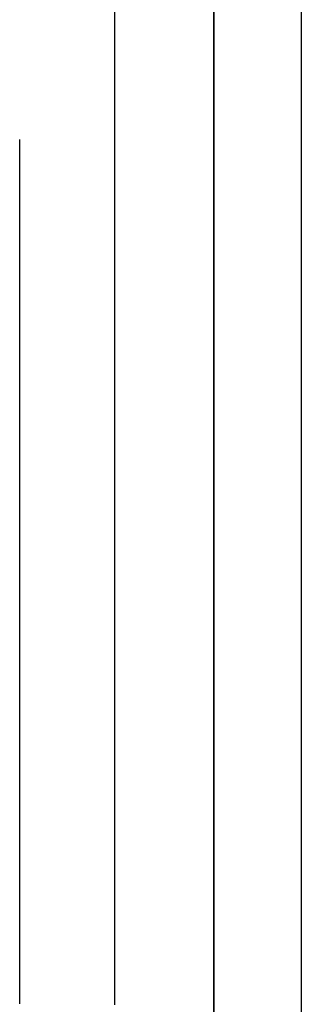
# Model space of a CAD drawing. Header units: millimetres. Extents: x -429 to 783, y -778 to 171.
# Tile 150 of 219: x 315 to 319, y -418 to -404. Entities that reach past the tile are written whole.
import ezdxf

# ---------------------------------------------------------------- set-up
doc = ezdxf.new("R2010")
doc.units = ezdxf.units.MM
doc.layers.get('0').update_dxf_attribs({"true_color": 0x000000})

msp = doc.modelspace()

# ---------------------------------------------------------------- linework, layer by layer
at = {"linetype": 'Continuous', "lineweight": -3}
msp.add_open_spline([(318.88, -361.251), (318.88, -363.223), (318.88, -367.34), (318.88, -374.497), (318.88, -381.663), (318.88, -388.349), (318.88, -393.897), (318.88, -399.013), (318.88, -403.431), (318.88, -406.915), (318.88, -410.568), (318.88, -415.64), (318.88, -422.325), (318.88, -430.781), (318.88, -442.019), (318.88, -450.607), (318.88, -456.167)], degree=3, knots=[3504.442419, 3504.442419, 3504.442419, 3504.442419, 3560.689945, 3616.937484, 3673.185023, 3701.308793, 3729.432563, 3757.556332, 3771.618217, 3785.680102, 3799.741987, 3813.803871, 3841.927641, 3870.051411, 3898.17518, 3949.971119, 3949.971119, 3949.971119, 3949.971119], dxfattribs=at)
for points in [[(317.651, -426.625), (317.651, -420.103), (317.651, -408.259), (317.651, -400.531)], [(317.644, -401.124), (317.644, -408.852), (317.644, -420.697), (317.644, -427.218)], [(316.253, -404.247), (316.253, -404.15), (316.253, -404.053), (316.253, -403.956)], [(316.253, -404.541), (316.253, -404.443), (316.253, -404.345), (316.253, -404.247)], [(316.253, -404.843), (316.253, -404.742), (316.253, -404.642), (316.253, -404.541)], [(316.253, -405.148), (316.253, -405.046), (316.253, -404.944), (316.253, -404.843)], [(316.253, -405.46), (316.253, -405.356), (316.253, -405.252), (316.253, -405.148)], [(316.253, -405.776), (316.253, -405.671), (316.253, -405.565), (316.253, -405.46)], [(316.253, -406.1), (316.253, -405.992), (316.253, -405.884), (316.253, -405.776)], [(314.916, -408.965), (314.916, -407.82), (314.916, -406.769), (314.916, -405.803)], [(316.253, -406.427), (316.253, -406.318), (316.253, -406.209), (316.253, -406.1)], [(316.253, -406.762), (316.253, -406.65), (316.253, -406.539), (316.253, -406.427)], [(316.253, -407.101), (316.253, -406.988), (316.253, -406.875), (316.253, -406.762)], [(316.253, -407.448), (316.253, -407.332), (316.253, -407.217), (316.253, -407.101)], [(316.253, -407.796), (316.253, -407.68), (316.253, -407.564), (316.253, -407.448)], [(316.253, -407.798), (316.253, -407.798), (316.253, -407.797), (316.253, -407.796)], [(316.253, -408.157), (316.253, -408.037), (316.253, -407.917), (316.253, -407.798)], [(316.253, -408.519), (316.253, -408.399), (316.253, -408.278), (316.253, -408.157)], [(316.253, -408.889), (316.253, -408.766), (316.253, -408.643), (316.253, -408.519)], [(314.916, -417.974), (314.916, -414.743), (314.916, -411.603), (314.916, -408.965)], [(316.253, -409.263), (316.253, -409.138), (316.253, -409.014), (316.253, -408.889)], [(316.253, -409.643), (316.253, -409.516), (316.253, -409.39), (316.253, -409.263)], [(316.253, -410.027), (316.253, -409.899), (316.253, -409.771), (316.253, -409.643)], [(316.253, -410.417), (316.253, -410.287), (316.253, -410.157), (316.253, -410.027)], [(316.253, -410.81), (316.253, -410.679), (316.253, -410.548), (316.253, -410.417)], [(316.253, -411.209), (316.253, -411.076), (316.253, -410.943), (316.253, -410.81)], [(316.253, -411.61), (316.253, -411.476), (316.253, -411.343), (316.253, -411.209)], [(316.253, -412.017), (316.253, -411.881), (316.253, -411.746), (316.253, -411.61)], [(316.253, -412.426), (316.253, -412.29), (316.253, -412.153), (316.253, -412.017)], [(316.253, -412.84), (316.253, -412.702), (316.253, -412.564), (316.253, -412.426)], [(316.253, -413.255), (316.253, -413.117), (316.253, -412.978), (316.253, -412.84)], [(316.253, -413.675), (316.253, -413.535), (316.253, -413.395), (316.253, -413.255)], [(316.253, -414.061), (316.253, -413.933), (316.253, -413.804), (316.253, -413.675)], [(316.253, -414.308), (316.253, -414.226), (316.253, -414.144), (316.253, -414.061)], [(316.253, -414.521), (316.253, -414.45), (316.253, -414.379), (316.253, -414.308)], [(316.253, -414.734), (316.253, -414.663), (316.253, -414.592), (316.253, -414.521)], [(316.253, -414.948), (316.253, -414.877), (316.253, -414.805), (316.253, -414.734)], [(316.253, -415.162), (316.253, -415.091), (316.253, -415.019), (316.253, -414.948)], [(316.253, -415.377), (316.253, -415.306), (316.253, -415.234), (316.253, -415.162)], [(316.253, -415.593), (316.253, -415.521), (316.253, -415.449), (316.253, -415.377)], [(316.253, -415.808), (316.253, -415.736), (316.253, -415.665), (316.253, -415.593)], [(316.253, -416.025), (316.253, -415.953), (316.253, -415.88), (316.253, -415.808)], [(316.253, -416.241), (316.253, -416.169), (316.253, -416.097), (316.253, -416.025)], [(316.253, -416.458), (316.253, -416.386), (316.253, -416.314), (316.253, -416.241)], [(316.253, -416.676), (316.253, -416.603), (316.253, -416.531), (316.253, -416.458)], [(316.253, -416.893), (316.253, -416.821), (316.253, -416.748), (316.253, -416.676)], [(316.253, -417.111), (316.253, -417.038), (316.253, -416.966), (316.253, -416.893)], [(316.253, -417.329), (316.253, -417.257), (316.253, -417.184), (316.253, -417.111)], [(316.253, -417.548), (316.253, -417.475), (316.253, -417.402), (316.253, -417.329)], [(316.253, -417.766), (316.253, -417.694), (316.253, -417.621), (316.253, -417.548)], [(316.253, -417.985), (316.253, -417.912), (316.253, -417.839), (316.253, -417.766)]]:
    msp.add_open_spline(points, degree=3, dxfattribs=at)

doc.saveas('drawing.dxf')
